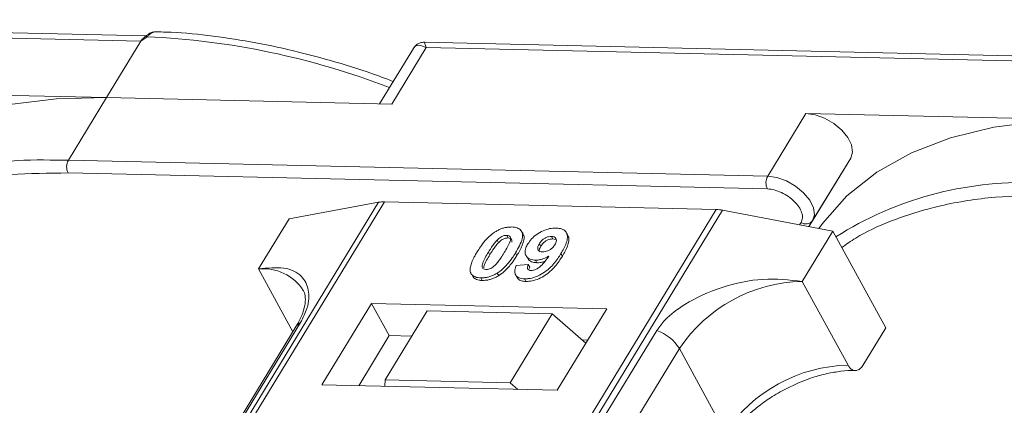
# Model space of a CAD drawing. Header units: millimetres. Extents: x 1678 to 3141, y 466 to 1499.
# Tile 62 of 81: x 2749 to 2798, y 1296 to 1314. Entities that reach past the tile are written whole.
import ezdxf

# ---------------------------------------------------------------- set-up
doc = ezdxf.new("R2010")
doc.units = ezdxf.units.MM

msp = doc.modelspace()

# ---------------------------------------------------------------- linework, layer by layer
at = {"color": 7, "linetype": 'Continuous', "lineweight": 15}
for p, q in [((2755.63, 1313.636), (2721.094, 1314.428)), ((2721.191, 1314.168), (2755.374, 1313.384)), ((2755.374, 1313.384), (2753.693, 1310.622)), ((2755.673, 1313.595), (2755.374, 1313.384)), ((2768.691, 1313.026), (2767.042, 1310.316)), ((2767.637, 1310.302), (2769.318, 1313.064)), ((2803.757, 1312.532), (2769.22, 1313.324)), ((2769.318, 1313.064), (2803.501, 1312.28)), ((2753.693, 1310.622), (2739.75, 1310.942)), ((2751.826, 1307.553), (2753.693, 1310.622)), ((2753.693, 1310.622), (2767.637, 1310.302)), ((2787.876, 1309.838), (2786.009, 1306.769)), ((2801.82, 1309.518), (2787.876, 1309.838)), ((2790.07, 1307.662), (2788.027, 1304.304)), ((2788.202, 1304.593), (2790.07, 1307.662)), ((2751.826, 1307.553), (2750.938, 1307.559)), ((2786.009, 1306.769), (2751.826, 1307.553)), ((2751.812, 1306.931), (2785.995, 1306.147)), ((2766.99, 1305.497), (2745.31, 1269.867)), ((2745.579, 1269.861), (2767.275, 1305.518)), ((2762.612, 1304.691), (2766.99, 1305.497)), ((2767.275, 1305.518), (2783.492, 1305.146)), ((2783.492, 1305.146), (2761.795, 1269.489)), ((2762.128, 1269.481), (2783.808, 1305.111)), ((2783.808, 1305.111), (2789.19, 1304.081)), ((2762.612, 1304.691), (2761.118, 1302.236)), ((2787.64, 1304.515), (2787.565, 1304.392)), ((2788.026, 1304.304), (2788.202, 1304.593)), ((2773.251, 1303.878), (2773.32, 1303.751)), ((2774.049, 1303.948), (2773.98, 1304.074)), ((2775.506, 1303.701), (2775.437, 1303.827)), ((2776.237, 1303.883), (2776.168, 1304.009)), ((2787.696, 1301.626), (2789.19, 1304.081)), ((2789.19, 1304.081), (2791.776, 1299.353)), ((2772.779, 1303.644), (2772.848, 1303.518)), ((2774.851, 1303.468), (2774.92, 1303.342)), ((2775.506, 1303.701), (2775.633, 1303.676)), ((2772.358, 1303.053), (2772.427, 1302.927)), ((2773.75, 1302.892), (2773.681, 1303.018)), ((2774.197, 1302.888), (2774.266, 1302.762)), ((2775.973, 1302.862), (2775.904, 1302.988)), ((2773.722, 1302.41), (2774.306, 1302.449)), ((2774.306, 1302.449), (2774.375, 1302.323)), ((2774.662, 1302.664), (2774.731, 1302.538)), ((2761.118, 1302.236), (2762.801, 1299.161)), ((2771.562, 1301.937), (2771.631, 1301.811)), ((2772.794, 1302.034), (2772.863, 1301.908)), ((2773.686, 1301.944), (2773.755, 1301.818)), ((2771.987, 1301.8), (2772.056, 1301.674)), ((2774.12, 1301.751), (2774.189, 1301.625)), ((2789.938, 1297.529), (2787.696, 1301.626)), ((2766.649, 1300.553), (2764.222, 1296.564)), ((2778.142, 1300.29), (2766.649, 1300.553)), ((2766.649, 1300.553), (2767.512, 1298.977)), ((2769.372, 1300.18), (2767.318, 1296.804)), ((2775.477, 1300.04), (2769.372, 1300.18)), ((2773.423, 1296.664), (2775.477, 1300.04)), ((2775.477, 1300.04), (2777.122, 1298.612)), ((2775.715, 1296.3), (2778.142, 1300.29)), ((2762.965, 1299.431), (2747.652, 1274.265)), ((2747.866, 1274.452), (2763.179, 1299.617)), ((2780.583, 1299.218), (2765.27, 1274.052)), ((2767.512, 1298.977), (2766.018, 1296.522)), ((2768.625, 1298.952), (2767.512, 1298.977)), ((2790.656, 1297.512), (2791.776, 1299.353)), ((2777.208, 1298.755), (2776.951, 1298.761)), ((2766.378, 1273.175), (2781.691, 1298.341)), ((2783.933, 1294.243), (2781.691, 1298.341)), ((2764.222, 1296.564), (2775.715, 1296.3)), ((2767.318, 1296.804), (2767.294, 1296.493)), ((2773.423, 1296.664), (2767.318, 1296.804)), ((2773.792, 1296.344), (2773.423, 1296.664))]:
    msp.add_line(p, q, dxfattribs=at)
at = {"color": 7, "linetype": 'Continuous', "lineweight": 15, "flags": 128}
for points in [[(2755.673, 1313.595), (2755.657, 1313.605), (2755.642, 1313.612), (2755.628, 1313.617), (2755.617, 1313.619), (2755.608, 1313.619), (2755.6, 1313.615), (2755.595, 1313.609), (2755.593, 1313.6)], [(2753.693, 1310.622), (2751.241, 1310.564), (2748.943, 1310.275), (2746.823, 1309.759), (2744.905, 1309.021), (2743.21, 1308.069), (2741.756, 1306.913), (2740.559, 1305.567), (2740.38, 1305.316)], [(2790.07, 1307.662), (2790.158, 1307.953), (2790.11, 1308.299), (2789.928, 1308.668), (2789.629, 1309.029), (2789.239, 1309.351), (2788.791, 1309.607), (2788.323, 1309.774), (2787.876, 1309.838)], [(2801.82, 1309.518), (2799.368, 1309.46), (2797.069, 1309.171), (2794.949, 1308.655), (2793.031, 1307.917), (2791.336, 1306.965), (2789.882, 1305.809), (2788.686, 1304.463), (2788.506, 1304.212)], [(2788.202, 1304.593), (2788.291, 1304.884), (2788.242, 1305.23), (2788.061, 1305.599), (2787.762, 1305.96), (2787.372, 1306.282), (2786.923, 1306.538), (2786.456, 1306.705), (2786.009, 1306.769)]]:
    msp.add_lwpolyline(points, dxfattribs=at)
at = {"color": 7, "linetype": 'Continuous', "lineweight": 15}
for centre, radius, start, end in [((2753.978, 1276.026), 37.606, 68.8867, 87.4164), ((2750.39, 1290.382), 17.186, 88.173, 122.2769), ((2752.419, 1307.228), 0.676, 151.2883, 206.0774), ((2786.602, 1306.444), 0.676, 151.2883, 206.0774), ((2798.517, 1289.277), 17.186, 88.173, 122.2769), ((2767.235, 1304.114), 1.404, 88.3644, 100.0749), ((2783.44, 1303.223), 1.923, 78.9596, 88.4511), ((2787.881, 1304.841), 0.406, 233.4992, 322.3259), ((2761.359, 1299.928), 2.32, 32.7281, 95.9449), ((2787.864, 1294.189), 7.439, 91.2925, 146.0732), ((2763.377, 1299.174), 0.486, 114.0472, 148.0355), ((2779.941, 1297.269), 2.052, 31.4947, 71.765), ((2790.105, 1290.091), 7.439, 91.2925, 146.0732)]:
    msp.add_arc(centre, radius, start, end, dxfattribs=at)
msp.add_open_spline([(2755.374, 1313.384), (2755.407, 1313.432), (2755.472, 1313.527), (2755.552, 1313.575), (2755.593, 1313.6)], degree=3, dxfattribs=at)
for points, knots in [([(2755.607, 1313.619), (2755.594, 1313.609), (2755.569, 1313.591), (2755.543, 1313.571), (2755.531, 1313.562)], [0, 0, 0, 0, 0.518796, 1, 1, 1, 1]), ([(2756.088, 1313.837), (2756.044, 1313.834), (2755.95, 1313.828), (2755.781, 1313.755), (2755.669, 1313.668), (2755.6, 1313.615)], [0, 0, 0, 0, 0.249637, 0.538323, 1, 1, 1, 1]), ([(2756.129, 1313.838), (2756.125, 1313.839), (2756.085, 1313.851), (2756.004, 1313.827), (2755.891, 1313.779), (2755.781, 1313.697), (2755.707, 1313.627), (2755.673, 1313.595)], [0, 0, 0, 0, 0.0330436, 0.2854264, 0.5318753, 0.785768, 1, 1, 1, 1]), ([(2767.705, 1311.406), (2767.451, 1311.504), (2766.516, 1311.861), (2764.882, 1312.373), (2762.806, 1312.932), (2760.713, 1313.37), (2758.638, 1313.669), (2757.102, 1313.821), (2756.286, 1313.827), (2756.128, 1313.828)], [0, 0, 0, 0, 0.0642572, 0.235538, 0.4114542, 0.5906981, 0.772379, 0.9558843, 1, 1, 1, 1]), ([(2769.318, 1313.064), (2769.178, 1313.121), (2768.961, 1313.208), (2768.766, 1313.14), (2768.696, 1313.027), (2768.663, 1312.975)], [0, 0, 0, 0, 0.498413, 0.772928, 1, 1, 1, 1]), ([(2769.218, 1313.324), (2769.154, 1313.32), (2769.045, 1313.314), (2768.861, 1313.229), (2768.777, 1313.132), (2768.731, 1313.08)], [0, 0, 0, 0, 0.389383, 0.666862, 1, 1, 1, 1]), ([(2769.22, 1313.318), (2769.219, 1313.32), (2769.219, 1313.344), (2769.241, 1313.261), (2769.292, 1313.13), (2769.318, 1313.064)], [0, 0, 0, 0, 0.044603, 0.521109, 1, 1, 1, 1]), ([(2741.501, 1304.386), (2741.724, 1304.544), (2742.432, 1305.049), (2744.021, 1305.772), (2746.277, 1306.478), (2748.941, 1306.907), (2750.865, 1306.923), (2751.812, 1306.931)], [0, 0, 0, 0, 0.088375, 0.281114, 0.527622, 0.767417, 1, 1, 1, 1]), ([(2785.995, 1306.147), (2786.102, 1306.137), (2786.322, 1306.116), (2786.684, 1305.984), (2787.026, 1305.789), (2787.321, 1305.545), (2787.547, 1305.272), (2787.686, 1304.99), (2787.728, 1304.722), (2787.669, 1304.583), (2787.64, 1304.515)], [0, 0, 0, 0, 0.1222496, 0.25, 0.3777504, 0.5, 0.6222496, 0.75, 0.8777504, 1, 1, 1, 1]), ([(2789.627, 1303.281), (2789.85, 1303.44), (2790.559, 1303.945), (2792.147, 1304.668), (2794.404, 1305.373), (2797.068, 1305.803), (2798.991, 1305.819), (2799.938, 1305.827)], [0, 0, 0, 0, 0.088375, 0.281114, 0.527622, 0.767417, 1, 1, 1, 1]), ([(2772.694, 1304.052), (2772.744, 1304.082), (2772.847, 1304.144), (2773.011, 1304.212), (2773.178, 1304.259), (2773.314, 1304.28), (2773.421, 1304.287), (2773.474, 1304.287), (2773.5, 1304.287)], [0, 0, 0, 0, 0.193776, 0.3936, 0.587864, 0.788908, 0.894169, 1, 1, 1, 1]), ([(2773.5, 1304.287), (2773.594, 1304.278), (2773.781, 1304.261), (2773.96, 1304.134), (2774.046, 1303.949), (2774.002, 1303.576), (2773.817, 1303.255), (2773.681, 1303.018)], [0, 0, 0, 0, 0.147566, 0.296688, 0.431278, 0.580404, 1, 1, 1, 1]), ([(2774.284, 1303.457), (2774.34, 1303.539), (2774.452, 1303.705), (2774.713, 1303.935), (2775.025, 1304.112), (2775.364, 1304.225), (2775.568, 1304.233), (2775.675, 1304.237)], [0, 0, 0, 0, 0.197927, 0.397728, 0.597413, 0.790584, 1, 1, 1, 1]), ([(2775.675, 1304.237), (2775.768, 1304.228), (2775.955, 1304.211), (2776.138, 1304.08), (2776.234, 1303.888), (2776.206, 1303.556), (2776.055, 1303.243), (2775.925, 1303.025), (2775.904, 1302.988)], [0, 0, 0, 0, 0.148288, 0.297745, 0.443713, 0.607791, 0.934708, 1, 1, 1, 1]), ([(2771.805, 1303.066), (2771.856, 1303.148), (2771.973, 1303.334), (2772.223, 1303.657), (2772.481, 1303.914), (2772.673, 1304.039), (2772.694, 1304.052)], [0, 0, 0, 0, 0.236731, 0.537555, 0.949668, 1, 1, 1, 1]), ([(2772.779, 1303.644), (2772.822, 1303.686), (2772.891, 1303.754), (2773.016, 1303.83), (2773.13, 1303.868), (2773.207, 1303.877), (2773.247, 1303.877), (2773.251, 1303.878)], [0, 0, 0, 0, 0.334804, 0.542561, 0.750382, 0.970721, 1, 1, 1, 1]), ([(2772.848, 1303.518), (2772.891, 1303.56), (2772.96, 1303.628), (2773.085, 1303.704), (2773.199, 1303.742), (2773.276, 1303.751), (2773.316, 1303.751), (2773.32, 1303.751)], [0, 0, 0, 0, 0.334804, 0.542561, 0.750382, 0.970721, 1, 1, 1, 1]), ([(2773.251, 1303.878), (2773.29, 1303.873), (2773.36, 1303.865), (2773.426, 1303.816), (2773.452, 1303.724), (2773.418, 1303.554), (2773.296, 1303.312), (2773.186, 1303.128), (2773.131, 1303.035)], [0, 0, 0, 0, 0.104614, 0.188814, 0.273512, 0.444127, 0.719481, 1, 1, 1, 1]), ([(2773.32, 1303.751), (2773.359, 1303.747), (2773.429, 1303.739), (2773.494, 1303.69), (2773.517, 1303.623), (2773.505, 1303.569), (2773.499, 1303.543)], [0, 0, 0, 0, 0.293658, 0.530016, 0.767769, 1, 1, 1, 1]), ([(2773.75, 1302.892), (2773.798, 1302.974), (2773.948, 1303.229), (2774.093, 1303.567), (2774.116, 1303.844), (2774.054, 1303.92), (2774.037, 1303.941)], [0, 0, 0, 0, 0.220552, 0.687786, 0.91457, 1, 1, 1, 1]), ([(2774.851, 1303.468), (2774.886, 1303.521), (2774.943, 1303.606), (2775.063, 1303.715), (2775.182, 1303.779), (2775.312, 1303.822), (2775.392, 1303.825), (2775.437, 1303.827)], [0, 0, 0, 0, 0.2913202, 0.4655393, 0.6416315, 0.798664, 1, 1, 1, 1]), ([(2775.437, 1303.827), (2775.483, 1303.822), (2775.576, 1303.811), (2775.657, 1303.736), (2775.69, 1303.637), (2775.663, 1303.524), (2775.622, 1303.45), (2775.603, 1303.416)], [0, 0, 0, 0, 0.207955, 0.420406, 0.62732, 0.827707, 1, 1, 1, 1]), ([(2775.973, 1302.862), (2776.021, 1302.944), (2776.166, 1303.192), (2776.294, 1303.525), (2776.302, 1303.789), (2776.239, 1303.861), (2776.226, 1303.876)], [0, 0, 0, 0, 0.2271221, 0.6848597, 0.9348975, 1, 1, 1, 1]), ([(2772.358, 1303.053), (2772.383, 1303.094), (2772.433, 1303.176), (2772.505, 1303.287), (2772.572, 1303.385), (2772.635, 1303.472), (2772.702, 1303.559), (2772.754, 1303.616), (2772.779, 1303.644)], [0, 0, 0, 0, 0.205942, 0.411959, 0.558149, 0.704502, 0.851801, 1, 1, 1, 1]), ([(2772.427, 1302.927), (2772.452, 1302.968), (2772.502, 1303.05), (2772.574, 1303.161), (2772.641, 1303.259), (2772.704, 1303.346), (2772.771, 1303.433), (2772.822, 1303.49), (2772.848, 1303.518)], [0, 0, 0, 0, 0.2059417, 0.4119594, 0.558149, 0.7045024, 0.8518015, 1, 1, 1, 1]), ([(2774.662, 1302.664), (2774.57, 1302.674), (2774.383, 1302.694), (2774.212, 1302.832), (2774.134, 1303.024), (2774.167, 1303.244), (2774.249, 1303.393), (2774.284, 1303.457)], [0, 0, 0, 0, 0.210189, 0.421773, 0.623603, 0.837034, 1, 1, 1, 1]), ([(2775.005, 1303.071), (2774.958, 1303.076), (2774.872, 1303.085), (2774.79, 1303.145), (2774.759, 1303.227), (2774.779, 1303.34), (2774.824, 1303.42), (2774.851, 1303.468)], [0, 0, 0, 0, 0.213937, 0.398075, 0.583091, 0.751666, 1, 1, 1, 1]), ([(2774.838, 1303.121), (2774.84, 1303.147), (2774.848, 1303.217), (2774.892, 1303.294), (2774.92, 1303.342)], [0, 0, 0, 0, 0.366323, 1, 1, 1, 1]), ([(2774.92, 1303.342), (2774.955, 1303.395), (2775.012, 1303.48), (2775.132, 1303.589), (2775.251, 1303.653), (2775.381, 1303.696), (2775.461, 1303.699), (2775.506, 1303.701)], [0, 0, 0, 0, 0.29132, 0.465539, 0.641632, 0.798664, 1, 1, 1, 1]), ([(2775.603, 1303.416), (2775.571, 1303.367), (2775.515, 1303.285), (2775.39, 1303.183), (2775.263, 1303.118), (2775.128, 1303.075), (2775.046, 1303.073), (2775.005, 1303.071)], [0, 0, 0, 0, 0.2673945, 0.4472142, 0.6271221, 0.8130653, 1, 1, 1, 1]), ([(2771.483, 1302.067), (2771.475, 1302.101), (2771.459, 1302.17), (2771.47, 1302.317), (2771.52, 1302.507), (2771.61, 1302.715), (2771.708, 1302.902), (2771.773, 1303.011), (2771.805, 1303.066)], [0, 0, 0, 0, 0.1184406, 0.2393457, 0.4595932, 0.6849248, 0.8422399, 1, 1, 1, 1]), ([(2772.236, 1302.209), (2772.19, 1302.215), (2772.116, 1302.225), (2772.057, 1302.281), (2772.039, 1302.377), (2772.075, 1302.547), (2772.2, 1302.787), (2772.305, 1302.964), (2772.358, 1303.053)], [0, 0, 0, 0, 0.1253702, 0.2022903, 0.2791788, 0.4647576, 0.7305818, 1, 1, 1, 1]), ([(2772.129, 1302.295), (2772.133, 1302.328), (2772.148, 1302.444), (2772.272, 1302.661), (2772.375, 1302.838), (2772.427, 1302.927)], [0, 0, 0, 0, 0.166989, 0.580698, 1, 1, 1, 1]), ([(2773.131, 1303.035), (2773.106, 1302.995), (2773.055, 1302.913), (2772.984, 1302.802), (2772.916, 1302.703), (2772.853, 1302.616), (2772.786, 1302.528), (2772.734, 1302.471), (2772.708, 1302.443)], [0, 0, 0, 0, 0.20527, 0.410616, 0.55715, 0.703844, 0.851471, 1, 1, 1, 1]), ([(2773.681, 1303.018), (2773.629, 1302.936), (2773.512, 1302.75), (2773.268, 1302.433), (2773.011, 1302.177), (2772.822, 1302.053), (2772.794, 1302.034)], [0, 0, 0, 0, 0.237281, 0.538591, 0.932677, 1, 1, 1, 1]), ([(2772.863, 1301.908), (2772.911, 1301.941), (2773.009, 1302.007), (2773.172, 1302.146), (2773.345, 1302.324), (2773.505, 1302.525), (2773.639, 1302.715), (2773.713, 1302.833), (2773.75, 1302.892)], [0, 0, 0, 0, 0.118595, 0.239509, 0.447458, 0.659935, 0.829685, 1, 1, 1, 1]), ([(2775.904, 1302.988), (2775.852, 1302.907), (2775.696, 1302.66), (2775.423, 1302.321), (2775.033, 1302.013), (2774.671, 1301.833), (2774.354, 1301.755), (2774.182, 1301.752), (2774.12, 1301.751)], [0, 0, 0, 0, 0.142337, 0.429127, 0.589943, 0.751205, 0.909895, 1, 1, 1, 1]), ([(2774.189, 1301.625), (2774.29, 1301.629), (2774.492, 1301.636), (2774.827, 1301.746), (2775.157, 1301.924), (2775.534, 1302.239), (2775.787, 1302.567), (2775.935, 1302.802), (2775.973, 1302.862)], [0, 0, 0, 0, 0.14324, 0.28761, 0.430449, 0.591135, 0.89544, 1, 1, 1, 1]), ([(2774.44, 1302.159), (2774.481, 1302.161), (2774.563, 1302.166), (2774.709, 1302.224), (2774.873, 1302.326), (2775.087, 1302.547), (2775.217, 1302.731), (2775.307, 1302.858)], [0, 0, 0, 0, 0.112015, 0.224355, 0.367768, 0.565827, 1, 1, 1, 1]), ([(2775.307, 1302.858), (2775.255, 1302.829), (2775.151, 1302.77), (2775.012, 1302.718), (2774.902, 1302.688), (2774.821, 1302.673), (2774.74, 1302.665), (2774.688, 1302.664), (2774.662, 1302.664)], [0, 0, 0, 0, 0.243491, 0.496266, 0.61821, 0.741704, 0.870158, 1, 1, 1, 1]), ([(2763.179, 1299.617), (2763.297, 1299.852), (2763.598, 1300.452), (2763.611, 1301.247), (2763.256, 1301.951), (2762.441, 1302.367), (2761.558, 1302.279), (2761.118, 1302.236)], [0, 0, 0, 0, 0.125713, 0.321276, 0.524466, 0.763484, 1, 1, 1, 1]), ([(2772.708, 1302.443), (2772.665, 1302.401), (2772.596, 1302.333), (2772.472, 1302.258), (2772.36, 1302.219), (2772.282, 1302.21), (2772.242, 1302.209), (2772.236, 1302.209)], [0, 0, 0, 0, 0.333678, 0.540413, 0.747264, 0.961209, 1, 1, 1, 1]), ([(2774.12, 1301.751), (2774.027, 1301.76), (2773.858, 1301.777), (2773.7, 1301.893), (2773.631, 1302.069), (2773.66, 1302.254), (2773.708, 1302.377), (2773.722, 1302.41)], [0, 0, 0, 0, 0.2427882, 0.4388655, 0.6348012, 0.9009361, 1, 1, 1, 1]), ([(2774.306, 1302.449), (2774.285, 1302.4), (2774.254, 1302.324), (2774.265, 1302.234), (2774.311, 1302.185), (2774.376, 1302.163), (2774.422, 1302.16), (2774.44, 1302.159)], [0, 0, 0, 0, 0.3447142, 0.5290593, 0.7142089, 0.8921959, 1, 1, 1, 1]), ([(2774.278, 1302.769), (2774.291, 1302.739), (2774.333, 1302.644), (2774.494, 1302.559), (2774.661, 1302.544), (2774.731, 1302.538)], [0, 0, 0, 0, 0.20752, 0.66568, 1, 1, 1, 1]), ([(2774.335, 1302.182), (2774.338, 1302.208), (2774.342, 1302.253), (2774.365, 1302.302), (2774.375, 1302.323)], [0, 0, 0, 0, 0.569737, 1, 1, 1, 1]), ([(2774.731, 1302.538), (2774.781, 1302.539), (2774.881, 1302.541), (2775.014, 1302.571), (2775.092, 1302.598), (2775.114, 1302.605)], [0, 0, 0, 0, 0.409454, 0.83528, 1, 1, 1, 1]), ([(2771.987, 1301.8), (2771.94, 1301.803), (2771.845, 1301.808), (2771.719, 1301.838), (2771.611, 1301.889), (2771.544, 1301.952), (2771.504, 1302.013), (2771.49, 1302.049), (2771.483, 1302.067)], [0, 0, 0, 0, 0.192635, 0.388697, 0.582015, 0.783044, 0.890959, 1, 1, 1, 1]), ([(2772.794, 1302.034), (2772.743, 1302.004), (2772.64, 1301.943), (2772.476, 1301.875), (2772.309, 1301.827), (2772.174, 1301.807), (2772.066, 1301.8), (2772.014, 1301.8), (2771.987, 1301.8)], [0, 0, 0, 0, 0.193769, 0.393564, 0.587886, 0.789131, 0.894283, 1, 1, 1, 1]), ([(2772.056, 1301.674), (2772.105, 1301.674), (2772.204, 1301.675), (2772.362, 1301.698), (2772.528, 1301.743), (2772.668, 1301.8), (2772.78, 1301.858), (2772.835, 1301.891), (2772.863, 1301.908)], [0, 0, 0, 0, 0.193594, 0.390501, 0.584817, 0.78683, 0.892868, 1, 1, 1, 1]), ([(2771.635, 1301.813), (2771.647, 1301.8), (2771.683, 1301.76), (2771.774, 1301.717), (2771.88, 1301.689), (2771.977, 1301.677), (2772.03, 1301.675), (2772.056, 1301.674)], [0, 0, 0, 0, 0.143925, 0.415852, 0.697483, 0.848301, 1, 1, 1, 1]), ([(2773.758, 1301.82), (2773.794, 1301.773), (2773.863, 1301.68), (2774.037, 1301.633), (2774.151, 1301.627), (2774.189, 1301.625)], [0, 0, 0, 0, 0.4158523, 0.8021376, 1, 1, 1, 1]), ([(2787.696, 1301.626), (2787.065, 1301.694), (2785.804, 1301.831), (2783.758, 1301.407), (2782.124, 1300.657), (2781.061, 1299.871), (2780.712, 1299.395), (2780.583, 1299.218)], [0, 0, 0, 0, 0.249096, 0.498243, 0.745205, 0.90541, 1, 1, 1, 1]), ([(2763.302, 1301.18), (2763.314, 1301.165), (2763.383, 1301.072), (2763.419, 1300.868), (2763.402, 1300.463), (2763.268, 1299.982), (2763.062, 1299.611), (2762.962, 1299.43)], [0, 0, 0, 0, 0.054359, 0.333223, 0.559722, 0.78604, 1, 1, 1, 1]), ([(2790.656, 1297.512), (2790.61, 1297.45), (2790.519, 1297.326), (2790.347, 1297.251), (2790.175, 1297.272), (2790.033, 1297.376), (2789.965, 1297.485), (2789.938, 1297.529)], [0, 0, 0, 0, 0.2146939, 0.4293877, 0.6440816, 0.8587754, 1, 1, 1, 1]), ([(2786.721, 1296.278), (2787.071, 1296.453), (2787.563, 1296.7), (2788.301, 1296.959), (2788.915, 1297.129), (2789.598, 1297.238), (2790.065, 1297.28), (2790.273, 1297.261), (2790.288, 1297.26)], [0, 0, 0, 0, 0.288391, 0.40474, 0.594322, 0.785544, 0.984773, 1, 1, 1, 1]), ([(2783.982, 1293.805), (2784.031, 1293.89), (2784.201, 1294.189), (2784.609, 1294.668), (2785.136, 1295.181), (2785.69, 1295.63), (2786.217, 1295.992), (2786.586, 1296.201), (2786.721, 1296.278)], [0, 0, 0, 0, 0.097286, 0.340622, 0.525469, 0.686972, 0.885597, 1, 1, 1, 1])]:
    msp.add_open_spline(points, degree=3, knots=knots, dxfattribs=at)

doc.saveas('drawing.dxf')
